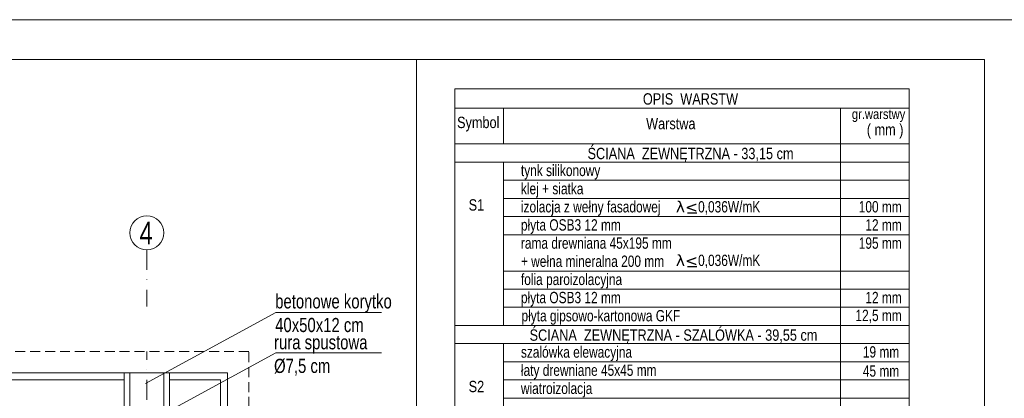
# Model space of a CAD drawing. Header units: inches. Extents: x 57112 to 98566, y -51777 to -16564.
# Tile 125 of 138: x 79083 to 79950, y -20158 to -19824. Entities that reach past the tile are written whole.
import ezdxf
from ezdxf.enums import TextEntityAlignment as Align

# ---------------------------------------------------------------- set-up
doc = ezdxf.new("R2010")
doc.units = ezdxf.units.IN
doc.header["$MEASUREMENT"] = 0
doc.linetypes.add('DASHDOT', pattern=[1, 0.5, -0.25, 0, -0.25])
doc.linetypes.add('HIDDEN', pattern=[0.375, 0.25, -0.125])
doc.layers.get('0').update_dxf_attribs({"color": 251, "lineweight": 0})
for name, color, linetype, lineweight in [('A--tabelka rysunku', 7, 'Continuous', 0), ('A--tabelka-opisy scian', 7, 'Continuous', 0), ('A36-obrzeże', 252, 'Continuous', 0), ('p--dach', 251, 'Continuous', 30), ('p--opisy dodatkowe', 251, 'Continuous', 0), ('p--osie konstr', 250, 'DASHDOT', 15), ('p--osie konstr.-NR', 250, 'DASHDOT', 15)]:
    doc.layers.add(name, color=color, linetype=linetype, lineweight=lineweight)
doc.styles.add('1-50', font='arial.ttf', dxfattribs={"width": 0.75, "height": 12.5})
doc.styles.get("Standard").update_dxf_attribs({"font": 'arial.ttf', "width": 0.75})

msp = doc.modelspace()

# ---------------------------------------------------------------- linework, layer by layer
at = {"linetype": 'Continuous', "lineweight": 30, "ltscale": 12}
for p, q in [((79679.408, -19994.741, 151.8), (79671.066, -19994.741, 151.8)), ((79679.408, -20041.948, 151.8), (79671.066, -20041.948, 151.8))]:
    msp.add_line(p, q, dxfattribs=at)
at = {"layer": 'A--tabelka rysunku', "linetype": 'Continuous'}
msp.add_line((79432.413, -20974.191, 151.8), (79432.413, -19859.191, 151.8), dxfattribs=at)
msp.add_line((79432.413, -20974.191, 151.8), (79432.413, -19859.191, 151.8), dxfattribs=at)
at = {"layer": 'A--tabelka rysunku', "linetype": 'Continuous', "elevation": 151.8}
for points in [[(77867.413, -21309.191), (79967.413, -21309.191), (79967.413, -19824.191), (77867.413, -19824.191)], [(77992.413, -21274.191), (79932.413, -21274.191), (79932.413, -19859.191), (77992.413, -19859.191)]]:
    msp.add_lwpolyline(points, close=True, dxfattribs=at)
at = {"layer": 'A--tabelka-opisy scian', "lineweight": 5}
for p, q in [((79466.313, -20589.658, 151.8), (79466.313, -19885.113, 151.8)), ((79866.313, -19885.113, 151.8), (79466.313, -19885.113, 151.8)), ((79866.313, -20477.658, 151.8), (79866.313, -19885.113, 151.8)), ((79866.313, -19902.18, 151.8), (79466.313, -19902.18, 151.8)), ((79509.184, -19933.658, 151.8), (79509.184, -19902.18, 151.8)), ((79805.731, -20477.658, 151.8), (79805.731, -19902.18, 151.8)), ((79866.313, -19933.658, 151.8), (79466.313, -19933.658, 151.8)), ((79866.313, -19933.658, 151.8), (79466.313, -19933.658, 151.8)), ((79866.313, -19949.658, 151.8), (79466.313, -19949.658, 151.8)), ((79509.184, -20093.658, 151.8), (79509.184, -19949.658, 151.8)), ((79866.313, -19965.658, 151.8), (79509.184, -19965.658, 151.8)), ((79866.313, -19981.658, 151.8), (79509.184, -19981.658, 151.8)), ((79866.313, -19997.658, 151.8), (79509.184, -19997.658, 151.8)), ((79866.313, -20013.658, 151.8), (79509.184, -20013.658, 151.8)), ((79805.731, -20589.658, 151.8), (79805.731, -20014.18, 151.8)), ((79866.313, -20045.658, 151.8), (79509.184, -20045.658, 151.8)), ((79866.313, -20061.658, 151.8), (79509.184, -20061.658, 151.8)), ((79866.313, -20077.658, 151.8), (79509.184, -20077.658, 151.8)), ((79866.313, -20093.658, 151.8), (79466.313, -20093.658, 151.8)), ((79866.313, -20093.658, 151.8), (79509.184, -20093.658, 151.8)), ((79866.313, -20109.658, 151.8), (79466.313, -20109.658, 151.8)), ((79509.184, -20285.658, 151.8), (79509.184, -20109.658, 151.8)), ((79866.313, -20125.658, 151.8), (79509.184, -20125.658, 151.8)), ((79866.313, -20141.658, 151.8), (79509.184, -20141.658, 151.8)), ((79866.313, -20589.658, 151.8), (79866.313, -20143.947, 151.8)), ((79866.313, -20157.658, 151.8), (79509.184, -20157.658, 151.8))]:
    msp.add_line(p, q, dxfattribs=at)
at = {"layer": 'A36-obrzeże', "linetype": 'Continuous', "ltscale": 35}
for p, q in [((79180.154, -20185.433, 151.8), (79180.154, -20135.433, 151.8)), ((79210.154, -20185.433, 151.8), (79210.154, -20135.433, 151.8))]:
    msp.add_line(p, q, dxfattribs=at)
at = {"layer": 'A36-obrzeże', "linetype": 'Continuous', "ltscale": 35, "elevation": 151.8}
for points in [[(78469.104, -20815.933), (78183.604, -20815.933), (78183.604, -20135.433), (79266.104, -20135.433), (79266.104, -20815.933), (78872.604, -20815.933)], [(78274.554, -20141.433), (79175.154, -20141.433)], [(79215.154, -20141.433), (79260.104, -20141.433), (79260.104, -20809.933), (79215.154, -20809.933)]]:
    msp.add_lwpolyline(points, dxfattribs=at)
msp.add_lwpolyline([(79175.154, -20135.433), (79215.154, -20135.433), (79215.154, -20185.433), (79175.154, -20185.433)], close=True, dxfattribs=at)
at = {"layer": 'p--dach', "linetype": 'HIDDEN', "lineweight": 20, "ltscale": 35, "elevation": 151.8}
msp.add_lwpolyline([(78164.744, -20834.793), (79284.964, -20834.793), (79284.964, -20116.573), (78164.744, -20116.573)], close=True, dxfattribs=at)
at = {"layer": 'p--opisy dodatkowe', "elevation": 151.8}
for points in [[(79401.805, -20082.148), (79308.581, -20082.148), (79193.854, -20144.773)], [(79401.805, -20117.808), (79308.581, -20117.808), (79193.854, -20180.433)]]:
    msp.add_lwpolyline(points, dxfattribs=at)
at = {"layer": 'p--osie konstr', "linetype": 'DASHDOT', "ltscale": 35}
msp.add_line((79195.154, -20790.933, 151.8), (79195.154, -20116.573, 151.8), dxfattribs=at)
at = {"layer": 'p--osie konstr.-NR', "linetype": 'DASHDOT', "ltscale": 35}
msp.add_line((79195.154, -20027.022, 151.8), (79195.154, -20077.022, 151.8), dxfattribs=at)
at = {"layer": 'p--osie konstr.-NR', "linetype": 'Continuous', "ltscale": 35}
msp.add_circle((79195.154, -20012.022, 151.8), 15, dxfattribs=at)

# ---------------------------------------------------------------- texts
at = {"layer": 'A--tabelka-opisy scian', "lineweight": 5, "width": 0.8}
for s, height, p in [('OPIS  WARSTW', 10, (79673.685, -19889.023, 151.8)), ('gr.warstwy', 8.8, (79839.239, -19902.957, 151.8)), (' ( mm )', 10, (79843.449, -19916.003, 151.8)), ('S1', 10, (79485.236, -19982.424, 151.8)), ('S2', 10, (79485.236, -20142.424, 151.8))]:
    msp.add_text(s, height=height, dxfattribs=at).set_placement(p, align=Align.TOP_CENTER)
for s, p in [('Symbol', (79468.218, -19909.737, 151.8)), ('Warstwa', (79634.625, -19910.758, 151.8)), (' ŚCIANA  ZEWNĘTRZNA - 33,15 cm ', (79579.959, -19937.109, 151.8)), (' ŚCIANA  ZEWNĘTRZNA - SZALÓWKA - 39,55 cm', (79528.951, -20097.109, 151.8))]:
    msp.add_text(s, height=10, dxfattribs=at).set_placement(p, align=Align.TOP_LEFT)
at = {"layer": 'A--tabelka-opisy scian', "lineweight": 5, "char_height": 10, "attachment_point": 1, "style": '1-50'}
for s, insert, width in [('\\pxql;tynk silikonowy', (79524.42, -19952.044, 151.8), 132.87092), ('\\pxql;klej + siatka', (79524.42, -19968.044, 151.8), 132.87092), ('\\pxql;izolacja z wełny fasadowej', (79524.42, -19984.044, 151.8), 132.87092), ('\\pxql;  {\\fDejaVu Serif|b0|i0|c238|p18;\\W1;λ<}0,036W/mK', (79654.931, -19984.061, 151.8), 245.24814), ('\\pxqr;100 mm', (79798.496, -19984.044, 151.8), 61.12961), ('\\pxql;płyta OSB3 12 mm', (79524.42, -20000.044, 151.8), 132.87092), ('\\pxqr;12 mm', (79798.496, -20000.044, 151.8), 61.12961), ('\\pxql;rama drewniana 45x195 mm', (79524.42, -20016.044, 151.8), 142.85293), ('\\pxqr;195 mm', (79798.496, -20016.044, 151.8), 61.12961), ('\\pxql;+ wełna mineralna 200 mm', (79524.42, -20032.044, 151.8), 142.85293), ('\\pxql;  {\\fDejaVu Serif|b0|i0|c238|p18;\\W1;λ<}0,036W/mK', (79654.931, -20031.268, 151.8), 245.24814), ('\\pxql;folia paroizolacyjna', (79524.42, -20048.044, 151.8), 142.85293), ('\\pxql;płyta OSB3 12 mm', (79524.42, -20064.044, 151.8), 132.87092), ('\\pxqr;12 mm', (79798.496, -20064.044, 151.8), 61.12961), ('\\pxql;płyta gipsowo-kartonowa GKF', (79524.913, -20080.057, 151.8), 168.97359), ('\\pxqr;12,5 mm', (79798.496, -20079.801, 151.8), 61.12961), ('\\pxql;szalówka elewacyjna  ', (79524.42, -20112.044, 151.8), 143.39677), ('\\pxqr;19 mm', (79796.28, -20111.926, 151.8), 61.12961), ('\\pxql;łaty drewniane 45x45 mm', (79524.42, -20128.044, 151.8), 132.87092), ('\\pxqr;45 mm', (79796.28, -20128.767, 151.8), 61.12961), ('\\pxql;wiatroizolacja', (79524.42, -20144.044, 151.8), 132.87092)]:
    msp.add_mtext(s, dxfattribs=dict(at, insert=insert, width=width))
at = {"layer": 'p--opisy dodatkowe', "char_height": 12.5, "width": 177.1707, "style": '1-50'}
for s, insert, attachment_point in [('betonowe korytko\\P40x50x12 cm', (79308.125, -20066.136, 151.8), 1), ('rura spustowa\\P%%c7,5 cm', (79307.113, -20137.832, 151.8), 7)]:
    msp.add_mtext(s, dxfattribs=dict(at, insert=insert, attachment_point=attachment_point))
at = {"layer": 'p--osie konstr.-NR', "linetype": 'Continuous', "ltscale": 35, "insert": (79200.4, -20022.151, 151.8), "char_height": 20, "width": 63.5564, "attachment_point": 9}
msp.add_mtext('4', dxfattribs=at)

doc.saveas('drawing.dxf')
